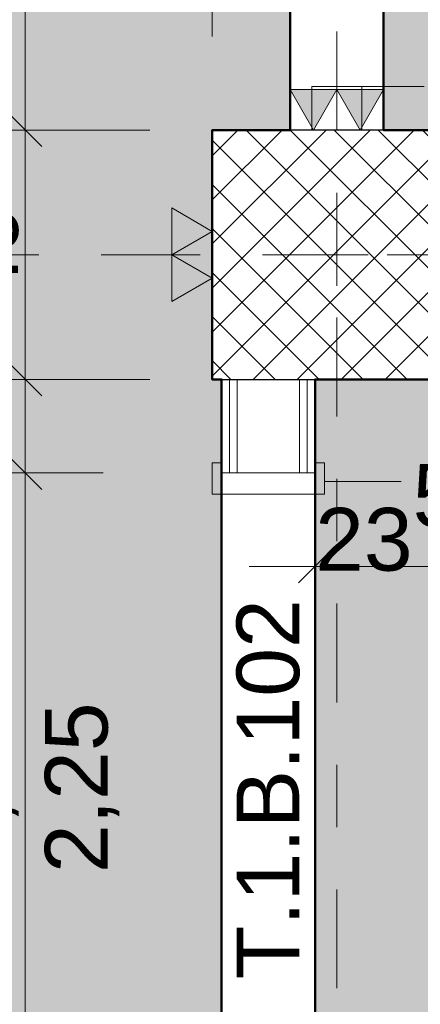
# Model space of a CAD drawing. Header units: metres. Extents: x -180 to 4, y -49 to 6.
# Tile 107 of 256: x -168.33 to -167.687, y -12.899 to -11.32. Entities that reach past the tile are written whole.
import ezdxf

# ---------------------------------------------------------------- set-up
doc = ezdxf.new("R2010")
doc.units = ezdxf.units.M
doc.header["$LTSCALE"] = 0.05
doc.header["$PDMODE"] = 1
doc.header["$PDSIZE"] = -2
for name, pattern in [('Linienart-1', [2.116328, 1.058164, -1.058164]), ('Linienart-20', [2.116531, 1.058062, -1.058469]), ('Linienart-5', [3.527679, 2.469236, -1.058443]), ('Linienart-53', [5.291531, 3.175, -1.058062, 0.352704, -0.705764])]:
    doc.linetypes.add(name, pattern=pattern)
doc.layers.get('0').update_dxf_attribs({"lineweight": 25})
for name, color, linetype, lineweight, true_color in [('00 -Bauelemente -Dämmung innen', 7, 'Continuous', 9, 0xff7fe6), ('00 -Bauelemente -Gipskarton', 7, 'Continuous', 9, 0xff7fe6), ('30 -33 Aussenwände- 3 Aussenstützen', 7, 'Continuous', 50, 0x0000dd), ('30 -34 Innenwände- 2 nichttragend', 7, 'Continuous', 18, 0xff7fe6), ('30 -34 Innenwände- 4 Türen_Fenster', 7, 'Continuous', 15, 0x9955ff), ('30 -35 Decken- 1 Konstruktion-Träger- Stahlbeton', 7, 'Continuous', 13, 0x33aa00), ('70 -72 Beschriftung- 1 Beschriftung allgemein', 7, 'Continuous', 9, 0xff6633), ('70 -72 Beschriftung- 2 Beschriftung Bauteile', 7, 'Continuous', 9, 0x9999ff), ('70 -72 Beschriftung-13 Tür ID', 7, 'Continuous', 9, 0x9955ff), ('70 -75 Raumstempel- 1 Raumstempel', 1, 'Continuous', 50, 0xff0000), ('70 -76 Bemaßung- 2 Allgemein', 7, 'Continuous', 5, 0x6666cc), ('CW-Unsichtbar', 7, 'Continuous', 9, 0x599559)]:
    doc.layers.add(name, color=color, linetype=linetype, lineweight=lineweight, true_color=true_color)
doc.layers.add('70 -71 Achsen- 1 Gebäudeachsen', color=7, linetype='Linienart-53', lineweight=18)
doc.layers.add('Keine', color=7, linetype='Continuous', lineweight=9)
doc.styles.add('Arial', font='arial.ttf')
doc.dimstyles.new('k+k 1_50', dxfattribs={"dimtxt": 0.100689, "dimasz": 0.05302, "dimexe": 0.05, "dimexo": 0.15, "dimgap": 0.01, "dimtad": 1, "dimdec": 3, "dimtxsty": 'Arial', "dimblk": 'VW_SLASH', "dimblk1": 'VW_SLASH', "dimblk2": 'VW_SLASH', "dimcen": 0, "dimdle": 0.05, "dimadec": 3, "dimazin": 0, "dimtfac": 0.75, "dimtdec": 3, "dimtix": 1, "dimtmove": 0, "dimatfit": 0, "dimldrblk": 'VW_SLASH-1', "dimfxl": 0.125, "dimfxlon": 1, "dimfrac": 2, "dimtolj": 1, "dimarcsym": 0})

# ---------------------------------------------------------------- blocks, each defined once
blk = doc.blocks.new('Gruppe-6927')
at = {"layer": '30 -34 Innenwände- 4 Türen_Fenster', "flags": 128}
blk.add_lwpolyline([(-1.3, 0.04), (-1.23, 0.04), (-1.23, -0.04), (-1.3, -0.04)], close=True, dxfattribs=at)
blk = doc.blocks.new('Gruppe-6928')
at = {"layer": '30 -34 Innenwände- 4 Türen_Fenster', "color": 7, "transparency": 33554687}
blk.add_blockref('Gruppe-6927', (0, 0), dxfattribs=at)
blk = doc.blocks.new('Gruppe-6929')
at = {"layer": '30 -34 Innenwände- 4 Türen_Fenster', "linetype": 'Linienart-1'}
blk.add_line((-1.3, -0.075), (1.3, -0.075), dxfattribs=at)
blk = doc.blocks.new('Gruppe-6930')
at = {"layer": '30 -34 Innenwände- 4 Türen_Fenster', "linetype": 'Linienart-1'}
blk.add_line((-1.3, 0.075), (1.3, 0.075), dxfattribs=at)
blk = doc.blocks.new('Gruppe-6931')
at = {"layer": '30 -34 Innenwände- 2 nichttragend'}
blk.add_line((-1.3, 0.0625), (-1.3, 0.075), dxfattribs=at)
blk = doc.blocks.new('Gruppe-6932')
at = {"layer": '30 -34 Innenwände- 2 nichttragend'}
blk.add_line((-1.3, 0.0625), (-1.3, 0.075), dxfattribs=at)
blk = doc.blocks.new('Gruppe-6933')
at = {"layer": '30 -34 Innenwände- 2 nichttragend'}
blk.add_line((-1.3, 0.05), (-1.3, 0.0625), dxfattribs=at)
blk = doc.blocks.new('Gruppe-6934')
at = {"layer": '30 -34 Innenwände- 2 nichttragend'}
blk.add_line((-1.3, -0.05), (-1.3, 0.05), dxfattribs=at)
blk = doc.blocks.new('Gruppe-6935')
at = {"layer": '30 -34 Innenwände- 2 nichttragend'}
blk.add_line((-1.3, -0.0625), (-1.3, -0.05), dxfattribs=at)
blk = doc.blocks.new('Gruppe-6936')
at = {"layer": '30 -34 Innenwände- 2 nichttragend'}
blk.add_line((-1.3, -0.075), (-1.3, 0.0625), dxfattribs=at)
blk = doc.blocks.new('Gruppe-6937')
at = {"layer": '30 -34 Innenwände- 2 nichttragend'}
blk.add_line((-1.3, -0.075), (-1.3, -0.0625), dxfattribs=at)
blk = doc.blocks.new('Gruppe-6938')
at = {"layer": '30 -34 Innenwände- 2 nichttragend'}
for name in ['Gruppe-6931', 'Gruppe-6936']:
    blk.add_blockref(name, (0, 0), dxfattribs=at)
at = {"layer": '30 -34 Innenwände- 2 nichttragend', "color": 7, "transparency": 33554687}
for name in ['Gruppe-6932', 'Gruppe-6933', 'Gruppe-6934', 'Gruppe-6935', 'Gruppe-6937']:
    blk.add_blockref(name, (0, 0), dxfattribs=at)
blk = doc.blocks.new('Gruppe-6939')
at = {"layer": '30 -34 Innenwände- 4 Türen_Fenster', "linetype": 'Linienart-1'}
blk.add_arc((-1.23, -0.04), 1.23, 270, 0, dxfattribs=at)
blk = doc.blocks.new('Gruppe-6940')
at = {"layer": '30 -34 Innenwände- 4 Türen_Fenster', "linetype": 'Linienart-1'}
blk.add_line((-1.23, -0.04), (-1.23, -1.27), dxfattribs=at)
blk = doc.blocks.new('Gruppe-6941')
at = {"layer": '30 -34 Innenwände- 4 Türen_Fenster', "color": 7}
for name in ['Gruppe-6939', 'Gruppe-6940']:
    blk.add_blockref(name, (0, 0), dxfattribs=at)
blk = doc.blocks.new('Gruppe-6942')
at = {"layer": '30 -34 Innenwände- 2 nichttragend', "color": 7, "transparency": 33554687}
blk.add_blockref('Gruppe-6938', (0, 0), dxfattribs=at)
at = {"layer": '30 -34 Innenwände- 4 Türen_Fenster', "color": 7, "transparency": 33554687}
for name in ['Gruppe-6930', 'Gruppe-6928', 'Gruppe-6929']:
    blk.add_blockref(name, (0, 0), dxfattribs=at)
at = {"layer": '30 -34 Innenwände- 4 Türen_Fenster', "color": 7}
blk.add_blockref('Gruppe-6941', (0, 0), dxfattribs=at)
blk = doc.blocks.new('Tür (2D)-8')
at = {"layer": 'CW-Unsichtbar', "color": 7, "linetype": 'Continuous', "lineweight": 5, "transparency": 33554687}
blk.add_point((-1.3, 0), dxfattribs=at)
at = {"layer": '30 -34 Innenwände- 4 Türen_Fenster', "color": 7, "transparency": 33554687}
blk.add_blockref('Gruppe-6942', (0, 0), dxfattribs=at)
at = {"layer": '30 -34 Innenwände- 4 Türen_Fenster', "color": 0, "flags": 1}
for tag in ['Detail', 'Gebäudeteil', 'Aufschlag', 'Oberlicht', 'Oberblende', 'Seitenverglasung', 'feuchtr.-geeign.', 'Türblatt_Höhe', 'Türblatt_Breite', 'Türblattdicke', 'Absenkbare_Bodendichtung', 'Antrieb', 'Gewerk', 'Geschoss_Nummer', 'Tür_ID', 'Nummer', 'Typ', 'Rettungsweg', 'Raumnummer', 'Raumname', 'Zarge_Art', 'OTS', 'Türstopper', 'U-Wert', 'g-Wert', 'Rw-Wert', 'IFC_UUID', 'instanceID']:
    blk.add_attdef(tag, (-167.896, -11.497), '', height=0.00018, dxfattribs=at)
blk = doc.blocks.new('Gruppe-7192')
at = {"layer": '30 -34 Innenwände- 4 Türen_Fenster', "linetype": 'Linienart-1'}
blk.add_line((-0.505, -0.075), (0.505, -0.075), dxfattribs=at)
blk = doc.blocks.new('Gruppe-7193')
at = {"layer": '30 -34 Innenwände- 4 Türen_Fenster', "linetype": 'Linienart-1'}
blk.add_line((-0.505, 0.075), (0.505, 0.075), dxfattribs=at)
blk = doc.blocks.new('Gruppe-7194')
at = {"layer": '30 -34 Innenwände- 4 Türen_Fenster', "linetype": 'Continuous', "flags": 128}
for points in [[(-0.521, -0.075), (-0.521, -0.09), (-0.471, -0.09), (-0.471, 0.09), (-0.491, 0.09), (-0.521, 0.09), (-0.521, 0.075), (-0.505, 0.075), (-0.505, -0.075), (-0.521, -0.075)], [(0.521, -0.075), (0.521, -0.09), (0.471, -0.09), (0.471, 0.09), (0.491, 0.09), (0.521, 0.09), (0.521, 0.075), (0.505, 0.075), (0.505, -0.075), (0.521, -0.075)]]:
    blk.add_lwpolyline(points, dxfattribs=at)
blk = doc.blocks.new('Gruppe-7195')
at = {"layer": '30 -34 Innenwände- 2 nichttragend'}
for p, q in [((-0.505, 0.075), (-0.521, 0.075)), ((0.505, 0.075), (0.521, 0.075)), ((-0.505, -0.075), (-0.521, -0.075)), ((0.505, -0.075), (0.521, -0.075))]:
    blk.add_line(p, q, dxfattribs=at)
blk = doc.blocks.new('Gruppe-7196')
at = {"layer": '30 -34 Innenwände- 4 Türen_Fenster', "linetype": 'Linienart-5'}
blk.add_arc((-0.491, 0.09), 0.982, 360, 90, dxfattribs=at)
blk = doc.blocks.new('Gruppe-7197')
at = {"layer": '30 -34 Innenwände- 4 Türen_Fenster', "linetype": 'Linienart-5'}
blk.add_line((-0.491, 0.09), (-0.491, 1.072), dxfattribs=at)
blk = doc.blocks.new('Gruppe-7198')
at = {"layer": '30 -34 Innenwände- 4 Türen_Fenster', "color": 7}
for name in ['Gruppe-7196', 'Gruppe-7197']:
    blk.add_blockref(name, (0, 0), dxfattribs=at)
blk = doc.blocks.new('Gruppe-7199')
at = {"layer": '30 -34 Innenwände- 4 Türen_Fenster', "color": 7}
blk.add_blockref('Gruppe-7198', (0, 0), dxfattribs=at)
at = {"layer": '30 -34 Innenwände- 4 Türen_Fenster'}
blk.add_blockref('Gruppe-7194', (0, 0), dxfattribs=at)
at = {"layer": '30 -34 Innenwände- 4 Türen_Fenster', "color": 7, "transparency": 33554687}
for name in ['Gruppe-7195', 'Gruppe-7193', 'Gruppe-7192']:
    blk.add_blockref(name, (0, 0), dxfattribs=at)
blk = doc.blocks.new('Tür (2D)-15')
at = {"layer": 'CW-Unsichtbar', "color": 7, "linetype": 'Continuous', "lineweight": 5, "transparency": 33554687}
for p in [(-0.505, 0), (0.505, 0)]:
    blk.add_point(p, dxfattribs=at)
at = {"layer": '30 -34 Innenwände- 4 Türen_Fenster', "color": 7, "transparency": 33554687}
blk.add_blockref('Gruppe-7199', (0, 0), dxfattribs=at)
at = {"layer": '30 -34 Innenwände- 4 Türen_Fenster', "color": 0, "flags": 1}
for tag in ['Detail', 'Gebäudeteil', 'Aufschlag', 'Oberlicht', 'Oberblende', 'Seitenverglasung', 'feuchtr.-geeign.', 'Türblatt_Höhe', 'Türblatt_Breite', 'Türblattdicke', 'Absenkbare_Bodendichtung', 'Antrieb', 'Gewerk', 'Geschoss_Nummer', 'Tür_ID', 'Nummer', 'Typ', 'Rettungsweg', 'Raumnummer', 'Raumname', 'Zarge_Art', 'OTS', 'Türstopper', 'U-Wert', 'g-Wert', 'Rw-Wert', 'IFC_UUID', 'instanceID']:
    blk.add_attdef(tag, (-168.021, -13.073), '', height=0.00018, dxfattribs=at)
blk = doc.blocks.new('Gruppe-9736')
at = {"layer": '30 -35 Decken- 1 Konstruktion-Träger- Stahlbeton', "color": 7, "linetype": 'Linienart-20', "lineweight": 13, "transparency": 33554687}
for p, q in [((-175.221, -11.497), (-160.421, -11.497)), ((-175.221, -11.897), (-160.421, -11.897))]:
    blk.add_line(p, q, dxfattribs=at)
at = {"layer": '30 -35 Decken- 1 Konstruktion-Träger- Stahlbeton', "color": 0, "flags": 1}
for tag in ['IFC_UUID', 'instanceID']:
    blk.add_attdef(tag, (-175.221, -11.897), '', height=0.00018, dxfattribs=at)
blk = doc.blocks.new('Gruppe-11243')
at = {"layer": '30 -33 Aussenwände- 3 Aussenstützen', "linetype": 'Continuous', "lineweight": 9, "transparency": 33554687}
for p, q in [((-167.821, -11.647), (-167.821, -11.747)), ((-167.871, -11.697), (-167.771, -11.697))]:
    blk.add_line(p, q, dxfattribs=at)
blk = doc.blocks.new('Gruppe-11244')
at = {"color": 255, "lineweight": 25, "transparency": 33554687}
blk.add_wipeout([(-167.621, -11.497), (-168.021, -11.497), (-168.021, -11.897), (-167.621, -11.897)], dxfattribs=at).dxf.layer = '30 -33 Aussenwände- 3 Aussenstützen'
at = {"layer": '30 -33 Aussenwände- 3 Aussenstützen', "linetype": 'Continuous', "lineweight": 9, "transparency": 33554687}
h = blk.add_hatch(dxfattribs=at)
h.set_pattern_fill('Beton 1mm SRF', style=0, pattern_type=2)
h.set_pattern_definition([(45, (0, 0), (0.03535534, -0.03535534), []), (-45, (0, 0), (0.03535534, 0.03535534), [])])
h.paths.add_polyline_path([(-167.621, -11.497), (-168.021, -11.497), (-168.021, -11.897), (-167.621, -11.897)])
at = {"layer": '30 -33 Aussenwände- 3 Aussenstützen', "lineweight": 25, "transparency": 33554687, "flags": 128}
blk.add_lwpolyline([(-167.621, -11.497), (-168.021, -11.497), (-168.021, -11.897), (-167.621, -11.897)], close=True, dxfattribs=at)
at = {"layer": '30 -33 Aussenwände- 3 Aussenstützen', "transparency": 33554687}
blk.add_blockref('Gruppe-11243', (0, 0), dxfattribs=at)
blk = doc.blocks.new('Gruppe-11245')
at = {"layer": '30 -33 Aussenwände- 3 Aussenstützen', "color": 7}
blk.add_blockref('Gruppe-11244', (0, 0), dxfattribs=at)
at = {"layer": '30 -33 Aussenwände- 3 Aussenstützen', "color": 0, "flags": 1}
for tag in ['IFC_UUID', 'instanceID']:
    blk.add_attdef(tag, (-168.021, -11.897), '', height=0.00018, dxfattribs=at)
blk = doc.blocks.new('Gruppe-12435')
at = {"layer": 'Keine', "color": 252, "true_color": 0x888888, "transparency": 33554687, "insert": (-167.931, -12.8594), "char_height": 0.10069, "attachment_point": 4, "rotation": 90, "line_spacing_factor": 0.96878, "style": 'Arial'}
blk.add_mtext('T.1.B.102', dxfattribs=at)
blk = doc.blocks.new('Gruppe-12436')
at = {"layer": '70 -72 Beschriftung-13 Tür ID', "color": 7, "transparency": 33554687}
blk.add_blockref('Gruppe-12435', (0, 0), dxfattribs=at)
blk = doc.blocks.new('_01-OG1_Tragwerk (2D)')
at = {"layer": '30 -34 Innenwände- 2 nichttragend', "transparency": 33554687}
blk.add_line((-167.746, -11.497), (-167.896, -11.497), dxfattribs=at)
at = {"layer": '30 -34 Innenwände- 4 Türen_Fenster', "color": 7, "transparency": 33554687, "rotation": 90}
blk.add_blockref('Tür (2D)-8', (-167.821, -10.197), dxfattribs=at)
at = {"layer": '70 -72 Beschriftung-13 Tür ID', "color": 150}
blk.add_blockref('Gruppe-12436', (0, 0), dxfattribs=at)
at = {"color": 255, "lineweight": 5, "transparency": 33554687}
blk.add_wipeout([(-168.006, -11.897), (-167.856, -11.897), (-167.856, -12.047), (-168.006, -12.047)], dxfattribs=at).dxf.layer = '30 -34 Innenwände- 2 nichttragend'
blk.add_wipeout([(-167.856, -11.897), (-167.8685, -11.897), (-167.8685, -12.047), (-167.856, -12.047)], dxfattribs=at).dxf.layer = '00 -Bauelemente -Gipskarton'
at = {"layer": '00 -Bauelemente -Gipskarton', "transparency": 33554687}
blk.add_line((-167.856, -11.897), (-167.856, -12.047), dxfattribs=at)
at = {"layer": '30 -34 Innenwände- 2 nichttragend', "transparency": 33554687}
blk.add_line((-167.856, -11.897), (-167.856, -12.047), dxfattribs=at)
at = {"color": 255, "lineweight": 5, "transparency": 33554687}
blk.add_wipeout([(-167.8685, -11.897), (-167.881, -11.897), (-167.881, -12.047), (-167.8685, -12.047)], dxfattribs=at).dxf.layer = '00 -Bauelemente -Gipskarton'
at = {"layer": '00 -Bauelemente -Gipskarton', "transparency": 33554687}
blk.add_line((-167.8685, -11.897), (-167.8685, -12.047), dxfattribs=at)
blk.add_line((-167.8685, -11.897), (-167.8685, -12.047), dxfattribs=at)
at = {"color": 255, "lineweight": 5, "transparency": 33554687}
blk.add_wipeout([(-167.881, -11.897), (-167.981, -11.897), (-167.981, -12.047), (-167.881, -12.047)], dxfattribs=at).dxf.layer = '00 -Bauelemente -Dämmung innen'
at = {"layer": '00 -Bauelemente -Dämmung innen', "transparency": 33554687}
blk.add_line((-167.881, -11.897), (-167.881, -12.047), dxfattribs=at)
at = {"layer": '00 -Bauelemente -Gipskarton', "transparency": 33554687}
blk.add_line((-167.881, -11.897), (-167.881, -12.047), dxfattribs=at)
at = {"color": 255, "lineweight": 5, "transparency": 33554687}
blk.add_wipeout([(-167.981, -11.897), (-167.9935, -11.897), (-167.9935, -12.047), (-167.981, -12.047)], dxfattribs=at).dxf.layer = '00 -Bauelemente -Gipskarton'
at = {"layer": '00 -Bauelemente -Dämmung innen', "transparency": 33554687}
blk.add_line((-167.981, -11.897), (-167.981, -12.047), dxfattribs=at)
at = {"layer": '00 -Bauelemente -Gipskarton', "transparency": 33554687}
blk.add_line((-167.981, -11.897), (-167.981, -12.047), dxfattribs=at)
at = {"color": 255, "lineweight": 5, "transparency": 33554687}
blk.add_wipeout([(-167.9935, -11.897), (-168.006, -11.897), (-168.006, -12.047), (-167.9935, -12.047)], dxfattribs=at).dxf.layer = '00 -Bauelemente -Gipskarton'
at = {"layer": '00 -Bauelemente -Gipskarton', "transparency": 33554687}
for p, q in [((-168.006, -11.897), (-168.006, -12.047)), ((-167.9935, -11.897), (-167.9935, -12.047)), ((-167.9935, -11.897), (-167.9935, -12.047))]:
    blk.add_line(p, q, dxfattribs=at)
at = {"layer": '30 -34 Innenwände- 2 nichttragend', "transparency": 33554687}
for q in [(-168.006, -12.047), (-167.856, -11.897)]:
    blk.add_line((-168.006, -11.897), q, dxfattribs=at)
at = {"layer": '30 -34 Innenwände- 4 Türen_Fenster', "color": 7, "transparency": 33554687, "rotation": 270}
blk.add_blockref('Tür (2D)-15', (-167.931, -12.552), dxfattribs=at)
at = {"layer": '30 -35 Decken- 1 Konstruktion-Träger- Stahlbeton'}
blk.add_blockref('Gruppe-9736', (0, 0), dxfattribs=at)
at = {"layer": '30 -33 Aussenwände- 3 Aussenstützen'}
blk.add_blockref('Gruppe-11245', (0, 0), dxfattribs=at)
blk = doc.blocks.new('_OG1_2D (2D)')
at = {"layer": '70 -75 Raumstempel- 1 Raumstempel', "linetype": 'Continuous', "lineweight": 0, "true_color": 0xff0000}
for points in [[(-160.34599996, -8.82204198), (-160.34599996, -11.49704198), (-160.42099996, -11.49704198), (-160.42099996, -11.57204198), (-167.62099996, -11.57204198), (-167.62099996, -11.49704198), (-167.74599996, -11.49704198), (-167.74599996, -8.89704198), (-167.62099996, -8.89704198), (-167.62099996, -8.82204198)], [(-175.22099996, -8.88204198), (-168.02099996, -8.88204198), (-168.02099996, -8.89704198), (-167.89599996, -8.89704198), (-167.89599996, -11.49704198), (-168.02099996, -11.49704198), (-168.02099996, -11.89704198), (-168.00599996, -11.89704198), (-168.00599996, -19.74704198), (-168.02099996, -19.74704198), (-168.02099996, -19.99704198), (-169.73599996, -19.99704198), (-169.73599996, -11.51204198), (-175.22099996, -11.51204198)], [(-167.85599996, -14.52204198), (-165.84599996, -14.52204198), (-165.84599996, -11.82204198), (-167.62099996, -11.82204198), (-167.62099996, -11.89704198), (-167.85599996, -11.89704198)]]:
    blk.add_hatch(color=1, dxfattribs=at).paths.add_polyline_path(points)
at = {"layer": '70 -75 Raumstempel- 1 Raumstempel', "flags": 128}
for points in [[(-160.34599996, -8.82204198), (-160.34599996, -11.49704198), (-160.42099996, -11.49704198), (-160.42099996, -11.57204198), (-167.62099996, -11.57204198), (-167.62099996, -11.49704198), (-167.74599996, -11.49704198), (-167.74599996, -8.89704198), (-167.62099996, -8.89704198), (-167.62099996, -8.82204198)], [(-175.22099996, -8.88204198), (-168.02099996, -8.88204198), (-168.02099996, -8.89704198), (-167.89599996, -8.89704198), (-167.89599996, -11.49704198), (-168.02099996, -11.49704198), (-168.02099996, -11.89704198), (-168.00599996, -11.89704198), (-168.00599996, -19.74704198), (-168.02099996, -19.74704198), (-168.02099996, -19.99704198), (-169.73599996, -19.99704198), (-169.73599996, -11.51204198), (-175.22099996, -11.51204198)], [(-167.85599996, -14.52204198), (-165.84599996, -14.52204198), (-165.84599996, -11.82204198), (-167.62099996, -11.82204198), (-167.62099996, -11.89704198), (-167.85599996, -11.89704198)]]:
    blk.add_lwpolyline(points, close=True, dxfattribs=at)
blk = doc.blocks.new('VW_SLASH')
at = {"color": 0, "linetype": 'ByBlock', "lineweight": -2, "transparency": 16777216}
blk.add_line((0.943, 0), (-1, 0), dxfattribs=at)
at = {"color": 0, "lineweight": 20, "transparency": 16777216, "flags": 128}
blk.add_lwpolyline([(0.5, 0.5), (-0.5, -0.5)], dxfattribs=at)
blk = doc.blocks.new('*D18815')
at = {"layer": '70 -76 Bemaßung- 2 Allgemein', "color": 0, "lineweight": -2}
for p, q in [((-169.736, -11.022), (-169.736, -10.847)), ((-168.006, -11.022), (-168.006, -10.847)), ((-168.059, -10.897), (-169.683, -10.897))]:
    blk.add_line(p, q, dxfattribs=at)
at = {"layer": 'Defpoints', "color": 0}
for p in [(-169.736, -10.897), (-169.736, -11.512), (-168.006, -11.897)]:
    blk.add_point(p, dxfattribs=at)
at = {"layer": '70 -76 Bemaßung- 2 Allgemein', "color": 0, "lineweight": -2, "xscale": 0.05302001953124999, "yscale": 0.05302001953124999, "zscale": 0.05302001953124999, "rotation": 180}
blk.add_blockref('VW_SLASH', (-169.736, -10.897), dxfattribs=at)
at = {"layer": '70 -76 Bemaßung- 2 Allgemein', "color": 0, "lineweight": -2, "xscale": 0.05302001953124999, "yscale": 0.05302001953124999, "zscale": 0.05302001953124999}
blk.add_blockref('VW_SLASH', (-168.006, -10.897), dxfattribs=at)
at = {"layer": '70 -76 Bemaßung- 2 Allgemein', "color": 0, "insert": (-168.871, -10.8266), "char_height": 0.10069, "attachment_point": 5, "style": 'Arial'}
blk.add_mtext('\\A1;1,73', dxfattribs=at)
blk = doc.blocks.new('VW_SLASH-1')
at = {"color": 0, "linetype": 'ByBlock', "lineweight": -2, "transparency": 16777216}
blk.add_line((0.943, 0), (-1, 0), dxfattribs=at)
at = {"color": 0, "lineweight": 5, "transparency": 16777216, "flags": 128}
blk.add_lwpolyline([(0.5, 0.5), (-0.5, -0.5)], dxfattribs=at)
blk = doc.blocks.new('*D18816')
at = {"layer": '70 -76 Bemaßung- 2 Allgemein', "color": 0, "lineweight": -2}
for p, q in [((-168.006, -11.022), (-168.006, -10.847)), ((-167.856, -11.022), (-167.856, -10.847)), ((-167.909, -10.897), (-167.953, -10.897))]:
    blk.add_line(p, q, dxfattribs=at)
at = {"layer": 'Defpoints', "color": 0}
for p in [(-168.006, -10.897), (-168.006, -11.897), (-167.856, -11.897)]:
    blk.add_point(p, dxfattribs=at)
at = {"layer": '70 -76 Bemaßung- 2 Allgemein', "color": 0, "lineweight": -2, "xscale": 0.05302001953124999, "yscale": 0.05302001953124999, "zscale": 0.05302001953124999, "rotation": 180}
blk.add_blockref('VW_SLASH', (-168.006, -10.897), dxfattribs=at)
at = {"layer": '70 -76 Bemaßung- 2 Allgemein', "color": 0, "lineweight": -2, "xscale": 0.05302001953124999, "yscale": 0.05302001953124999, "zscale": 0.05302001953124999}
blk.add_blockref('VW_SLASH', (-167.856, -10.897), dxfattribs=at)
at = {"layer": '70 -76 Bemaßung- 2 Allgemein', "color": 0, "insert": (-167.931, -10.8061), "char_height": 0.10069, "attachment_point": 5, "style": 'Arial'}
blk.add_mtext('\\A1;15', dxfattribs=at)
blk = doc.blocks.new('*D18817')
at = {"layer": '70 -76 Bemaßung- 2 Allgemein', "color": 0, "lineweight": -2}
for p, q in [((-167.856, -11.022), (-167.856, -10.847)), ((-165.846, -11.022), (-165.846, -10.847)), ((-165.899, -10.897), (-167.803, -10.897))]:
    blk.add_line(p, q, dxfattribs=at)
at = {"layer": 'Defpoints', "color": 0}
for p in [(-167.856, -10.897), (-165.846, -11.822), (-167.856, -11.897)]:
    blk.add_point(p, dxfattribs=at)
at = {"layer": '70 -76 Bemaßung- 2 Allgemein', "color": 0, "lineweight": -2, "xscale": 0.05302001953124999, "yscale": 0.05302001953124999, "zscale": 0.05302001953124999, "rotation": 180}
blk.add_blockref('VW_SLASH', (-167.856, -10.897), dxfattribs=at)
at = {"layer": '70 -76 Bemaßung- 2 Allgemein', "color": 0, "lineweight": -2, "xscale": 0.05302001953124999, "yscale": 0.05302001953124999, "zscale": 0.05302001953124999}
blk.add_blockref('VW_SLASH', (-165.846, -10.897), dxfattribs=at)
at = {"layer": '70 -76 Bemaßung- 2 Allgemein', "color": 0, "insert": (-166.851, -10.8266), "char_height": 0.10069, "attachment_point": 5, "style": 'Arial'}
blk.add_mtext('\\A1;2,01', dxfattribs=at)
blk = doc.blocks.new('*D18826')
at = {"layer": '70 -76 Bemaßung- 2 Allgemein', "color": 0, "lineweight": -2}
for p, q in [((-167.746, -11.347), (-167.746, -11.197)), ((-167.621, -11.372), (-167.621, -11.197)), ((-167.674, -11.247), (-167.693, -11.247))]:
    blk.add_line(p, q, dxfattribs=at)
at = {"layer": 'Defpoints', "color": 0}
for p in [(-167.746, -11.247), (-167.746, -11.497), (-167.621, -11.547)]:
    blk.add_point(p, dxfattribs=at)
at = {"layer": '70 -76 Bemaßung- 2 Allgemein', "color": 0, "lineweight": -2, "xscale": 0.05302001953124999, "yscale": 0.05302001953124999, "zscale": 0.05302001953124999, "rotation": 180}
blk.add_blockref('VW_SLASH', (-167.746, -11.247), dxfattribs=at)
at = {"layer": '70 -76 Bemaßung- 2 Allgemein', "color": 0, "lineweight": -2, "xscale": 0.05302001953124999, "yscale": 0.05302001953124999, "zscale": 0.05302001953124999}
blk.add_blockref('VW_SLASH', (-167.621, -11.247), dxfattribs=at)
at = {"layer": '70 -76 Bemaßung- 2 Allgemein', "color": 0, "insert": (-167.6835, -11.1561), "char_height": 0.100689, "attachment_point": 5, "style": 'Arial'}
blk.add_mtext('\\A1;12\\S5^ ;', dxfattribs=at)
blk = doc.blocks.new('*D18849')
at = {"layer": '70 -76 Bemaßung- 2 Allgemein', "color": 0, "lineweight": -2}
for p, q in [((-168.196, -8.897), (-168.371, -8.897)), ((-168.321, -11.444), (-168.321, -8.9501)), ((-168.196, -11.497), (-168.371, -11.497))]:
    blk.add_line(p, q, dxfattribs=at)
at = {"layer": 'Defpoints', "color": 0}
for p in [(-168.321, -8.897), (-168.021, -8.897), (-168.021, -11.497)]:
    blk.add_point(p, dxfattribs=at)
at = {"layer": '70 -76 Bemaßung- 2 Allgemein', "color": 0, "lineweight": -2, "xscale": 0.05302001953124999, "yscale": 0.05302001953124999, "zscale": 0.05302001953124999}
for p, rotation in [((-168.321, -8.897), 90), ((-168.321, -11.497), 270)]:
    blk.add_blockref('VW_SLASH', p, dxfattribs=dict(at, rotation=rotation))
at = {"layer": '70 -76 Bemaßung- 2 Allgemein', "color": 0, "insert": (-168.3915, -10.197), "char_height": 0.10069, "attachment_point": 5, "rotation": 90, "style": 'Arial'}
blk.add_mtext('\\A1;2,60', dxfattribs=at)
blk = doc.blocks.new('*D18850')
at = {"layer": '70 -76 Bemaßung- 2 Allgemein', "color": 0, "lineweight": -2}
for p, q in [((-168.196, -11.497), (-168.371, -11.497)), ((-168.321, -11.844), (-168.321, -11.5501)), ((-168.196, -11.897), (-168.371, -11.897))]:
    blk.add_line(p, q, dxfattribs=at)
at = {"layer": 'Defpoints', "color": 0}
for p in [(-168.321, -11.497), (-168.021, -11.497), (-168.021, -11.897)]:
    blk.add_point(p, dxfattribs=at)
at = {"layer": '70 -76 Bemaßung- 2 Allgemein', "color": 0, "lineweight": -2, "xscale": 0.05302001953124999, "yscale": 0.05302001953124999, "zscale": 0.05302001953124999}
for p, rotation in [((-168.321, -11.497), 90), ((-168.321, -11.897), 270)]:
    blk.add_blockref('VW_SLASH', p, dxfattribs=dict(at, rotation=rotation))
at = {"layer": '70 -76 Bemaßung- 2 Allgemein', "color": 0, "insert": (-168.3824, -11.697), "char_height": 0.10069, "attachment_point": 5, "rotation": 90, "style": 'Arial'}
blk.add_mtext('\\A1;40', dxfattribs=at)
blk = doc.blocks.new('*D18851')
at = {"layer": '70 -76 Bemaßung- 2 Allgemein', "color": 0, "lineweight": -2}
for p, q in [((-168.196, -11.897), (-168.371, -11.897)), ((-168.321, -11.994), (-168.321, -11.9501)), ((-168.196, -12.047), (-168.371, -12.047))]:
    blk.add_line(p, q, dxfattribs=at)
at = {"layer": 'Defpoints', "color": 0}
for p in [(-168.321, -11.897), (-168.021, -11.897), (-168.006, -12.047)]:
    blk.add_point(p, dxfattribs=at)
at = {"layer": '70 -76 Bemaßung- 2 Allgemein', "color": 0, "lineweight": -2, "xscale": 0.05302001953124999, "yscale": 0.05302001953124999, "zscale": 0.05302001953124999}
for p, rotation in [((-168.321, -11.897), 90), ((-168.321, -12.047), 270)]:
    blk.add_blockref('VW_SLASH', p, dxfattribs=dict(at, rotation=rotation))
at = {"layer": '70 -76 Bemaßung- 2 Allgemein', "color": 0, "insert": (-168.412, -11.972), "char_height": 0.10069, "attachment_point": 5, "rotation": 90, "style": 'Arial'}
blk.add_mtext('\\A1;15', dxfattribs=at)
blk = doc.blocks.new('*D18852')
at = {"layer": '70 -76 Bemaßung- 2 Allgemein', "color": 0, "lineweight": -2}
for p, q in [((-168.196, -12.047), (-168.371, -12.047)), ((-168.321, -13.004), (-168.321, -12.1001)), ((-168.196, -13.057), (-168.371, -13.057))]:
    blk.add_line(p, q, dxfattribs=at)
at = {"layer": 'Defpoints', "color": 0}
for p in [(-168.321, -12.047), (-168.006, -12.047), (-168.006, -13.057)]:
    blk.add_point(p, dxfattribs=at)
at = {"layer": '70 -76 Bemaßung- 2 Allgemein', "color": 0, "lineweight": -2, "xscale": 0.05302001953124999, "yscale": 0.05302001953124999, "zscale": 0.05302001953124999}
for p, rotation in [((-168.321, -12.047), 90), ((-168.321, -13.057), 270)]:
    blk.add_blockref('VW_SLASH', p, dxfattribs=dict(at, rotation=rotation))
at = {"layer": '70 -76 Bemaßung- 2 Allgemein', "color": 0, "insert": (-168.3915, -12.552), "char_height": 0.10069, "attachment_point": 5, "rotation": 90, "style": 'Arial'}
blk.add_mtext('\\A1;1,01', dxfattribs=at)
blk = doc.blocks.new('*D18914')
at = {"layer": '70 -76 Bemaßung- 2 Allgemein', "color": 0, "lineweight": -2}
for p, q in [((-167.321, -11.844), (-167.321, -11.791)), ((-167.446, -11.897), (-167.271, -11.897)), ((-167.321, -12.047), (-167.321, -11.897)), ((-167.446, -12.047), (-167.271, -12.047)), ((-167.321, -12.1001), (-167.321, -12.1531))]:
    blk.add_line(p, q, dxfattribs=at)
at = {"layer": 'Defpoints', "color": 0}
for p in [(-167.621, -11.897), (-167.321, -11.897), (-167.856, -12.047)]:
    blk.add_point(p, dxfattribs=at)
at = {"layer": '70 -76 Bemaßung- 2 Allgemein', "color": 0, "lineweight": -2, "xscale": 0.05302001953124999, "yscale": 0.05302001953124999, "zscale": 0.05302001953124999}
for p, rotation in [((-167.321, -11.897), 270), ((-167.321, -12.047), 90)]:
    blk.add_blockref('VW_SLASH', p, dxfattribs=dict(at, rotation=rotation))
at = {"layer": '70 -76 Bemaßung- 2 Allgemein', "color": 0, "insert": (-167.412, -12.1269), "char_height": 0.10069, "attachment_point": 5, "rotation": 90, "style": 'Arial'}
blk.add_mtext('\\A1;15', dxfattribs=at)
blk = doc.blocks.new('*D18915')
at = {"layer": '70 -76 Bemaßung- 2 Allgemein', "color": 0, "lineweight": -2}
for p, q in [((-167.446, -12.047), (-167.271, -12.047)), ((-167.321, -13.004), (-167.321, -12.1001)), ((-167.446, -13.057), (-167.271, -13.057))]:
    blk.add_line(p, q, dxfattribs=at)
at = {"layer": 'Defpoints', "color": 0}
for p in [(-167.856, -12.047), (-167.321, -12.047), (-167.856, -13.057)]:
    blk.add_point(p, dxfattribs=at)
at = {"layer": '70 -76 Bemaßung- 2 Allgemein', "color": 0, "lineweight": -2, "xscale": 0.05302001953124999, "yscale": 0.05302001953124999, "zscale": 0.05302001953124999}
for p, rotation in [((-167.321, -12.047), 90), ((-167.321, -13.057), 270)]:
    blk.add_blockref('VW_SLASH', p, dxfattribs=dict(at, rotation=rotation))
at = {"layer": '70 -76 Bemaßung- 2 Allgemein', "color": 0, "insert": (-167.3915, -12.552), "char_height": 0.10069, "attachment_point": 5, "rotation": 90, "style": 'Arial'}
blk.add_mtext('\\A1;1,01', dxfattribs=at)
blk = doc.blocks.new('*D18919')
at = {"layer": '70 -76 Bemaßung- 2 Allgemein', "color": 0, "lineweight": -2}
for p, q in [((-167.856, -12.072), (-167.856, -12.247)), ((-167.621, -12.072), (-167.621, -12.247)), ((-167.909, -12.197), (-167.962, -12.197)), ((-167.856, -12.197), (-167.621, -12.197)), ((-167.568, -12.197), (-167.515, -12.197))]:
    blk.add_line(p, q, dxfattribs=at)
at = {"layer": 'Defpoints', "color": 0}
for p in [(-167.621, -11.597), (-167.856, -11.897), (-167.621, -12.197)]:
    blk.add_point(p, dxfattribs=at)
at = {"layer": '70 -76 Bemaßung- 2 Allgemein', "color": 0, "lineweight": -2, "xscale": 0.05302001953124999, "yscale": 0.05302001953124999, "zscale": 0.05302001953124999}
blk.add_blockref('VW_SLASH', (-167.856, -12.197), dxfattribs=at)
at = {"layer": '70 -76 Bemaßung- 2 Allgemein', "color": 0, "lineweight": -2, "xscale": 0.05302001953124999, "yscale": 0.05302001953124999, "zscale": 0.05302001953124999, "rotation": 180}
blk.add_blockref('VW_SLASH', (-167.621, -12.197), dxfattribs=at)
at = {"layer": '70 -76 Bemaßung- 2 Allgemein', "color": 0, "insert": (-167.7385, -12.1189), "char_height": 0.100689, "attachment_point": 5, "style": 'Arial'}
blk.add_mtext('\\A1;23\\S5^ ;', dxfattribs=at)
blk = doc.blocks.new('*D18923')
at = {"layer": '70 -76 Bemaßung- 2 Allgemein', "color": 0, "lineweight": -2}
for p, q in [((-169.721, -11.347), (-169.721, -11.197)), ((-168.021, -11.347), (-168.021, -11.197)), ((-168.074, -11.247), (-169.668, -11.247))]:
    blk.add_line(p, q, dxfattribs=at)
at = {"layer": 'Defpoints', "color": 0}
for p in [(-169.721, -11.247), (-169.721, -11.497), (-168.021, -11.497)]:
    blk.add_point(p, dxfattribs=at)
at = {"layer": '70 -76 Bemaßung- 2 Allgemein', "color": 0, "lineweight": -2, "xscale": 0.05302001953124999, "yscale": 0.05302001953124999, "zscale": 0.05302001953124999}
for p, rotation in [((-169.721, -11.247), 179.9999999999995), ((-168.021, -11.247), 359.9999999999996)]:
    blk.add_blockref('VW_SLASH', p, dxfattribs=dict(at, rotation=rotation))
at = {"layer": '70 -76 Bemaßung- 2 Allgemein', "color": 0, "insert": (-168.871, -11.1766), "char_height": 0.10069, "attachment_point": 5, "style": 'Arial'}
blk.add_mtext('\\A1;1,70', dxfattribs=at)
blk = doc.blocks.new('*D18924')
at = {"layer": '70 -76 Bemaßung- 2 Allgemein', "color": 0, "lineweight": -2}
for p, q in [((-168.021, -11.347), (-168.021, -11.197)), ((-167.896, -11.347), (-167.896, -11.197)), ((-168.074, -11.247), (-168.127, -11.247)), ((-167.896, -11.247), (-168.021, -11.247)), ((-167.843, -11.247), (-167.79, -11.247))]:
    blk.add_line(p, q, dxfattribs=at)
at = {"layer": 'Defpoints', "color": 0}
for p in [(-168.021, -11.247), (-168.021, -11.497), (-167.896, -11.497)]:
    blk.add_point(p, dxfattribs=at)
at = {"layer": '70 -76 Bemaßung- 2 Allgemein', "color": 0, "lineweight": -2, "xscale": 0.05302001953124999, "yscale": 0.05302001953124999, "zscale": 0.05302001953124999}
blk.add_blockref('VW_SLASH', (-168.021, -11.247), dxfattribs=at)
at = {"layer": '70 -76 Bemaßung- 2 Allgemein', "color": 0, "lineweight": -2, "xscale": 0.05302001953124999, "yscale": 0.05302001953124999, "zscale": 0.05302001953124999, "rotation": 180}
blk.add_blockref('VW_SLASH', (-167.896, -11.247), dxfattribs=at)
at = {"layer": '70 -76 Bemaßung- 2 Allgemein', "color": 0, "insert": (-167.9585, -11.1148), "char_height": 0.100689, "attachment_point": 5, "style": 'Arial'}
blk.add_mtext('\\A1;12\\S5^ ;', dxfattribs=at)
blk = doc.blocks.new('Gruppe-16577')
at = {"layer": '70 -76 Bemaßung- 2 Allgemein', "insert": (-168.2299, -12.552), "char_height": 0.10069, "width": 0.885, "attachment_point": 5, "rotation": 90, "line_spacing_factor": 0.970891, "style": 'Arial'}
blk.add_mtext('2,25', dxfattribs=at)
blk = doc.blocks.new('Gruppe-16697')
at = {"layer": '70 -72 Beschriftung- 2 Beschriftung Bauteile', "linetype": 'Continuous', "lineweight": 0}
for points in [[(-167.821, -11.4321), (-167.8585, -11.497), (-167.896, -11.4321)], [(-167.746, -11.4321), (-167.7835, -11.497), (-167.821, -11.4321)]]:
    blk.add_hatch(color=254, dxfattribs=at).paths.add_polyline_path(points)
at = {"layer": '70 -72 Beschriftung- 2 Beschriftung Bauteile', "linetype": 'Continuous', "lineweight": 9, "flags": 128}
for points in [[(-167.821, -11.4321), (-167.8585, -11.497), (-167.896, -11.4321)], [(-167.746, -11.4321), (-167.7835, -11.497), (-167.821, -11.4321)]]:
    blk.add_lwpolyline(points, close=True, dxfattribs=at)
at = {"layer": '70 -72 Beschriftung- 2 Beschriftung Bauteile', "linetype": 'Continuous', "lineweight": 5}
blk.add_point((-167.821, -11.497), dxfattribs=at)
blk = doc.blocks.new('Gruppe-16698')
at = {"layer": '70 -72 Beschriftung- 2 Beschriftung Bauteile', "linetype": 'Continuous', "lineweight": 0}
for points in [[(-168.086, -11.622), (-168.021, -11.6595), (-168.086, -11.697)], [(-168.086, -11.697), (-168.021, -11.7345), (-168.086, -11.772)]]:
    blk.add_hatch(color=254, dxfattribs=at).paths.add_polyline_path(points)
at = {"layer": '70 -72 Beschriftung- 2 Beschriftung Bauteile', "linetype": 'Continuous', "lineweight": 9, "flags": 128}
for points in [[(-168.086, -11.622), (-168.021, -11.6595), (-168.086, -11.697)], [(-168.086, -11.697), (-168.021, -11.7345), (-168.086, -11.772)]]:
    blk.add_lwpolyline(points, close=True, dxfattribs=at)
at = {"layer": '70 -72 Beschriftung- 2 Beschriftung Bauteile', "linetype": 'Continuous', "lineweight": 5}
blk.add_point((-168.021, -11.697), dxfattribs=at)
blk = doc.blocks.new('_Achsen (3D)')
at = {"layer": '70 -71 Achsen- 1 Gebäudeachsen', "transparency": 33554687}
for p, q in [((-167.821, 3.8), (-167.821, -46.172)), ((-179.668, -11.697), (3.826, -11.697))]:
    blk.add_line(p, q, dxfattribs=at)
blk = doc.blocks.new('Gruppe-15561')
at = {"layer": '70 -76 Bemaßung- 2 Allgemein'}
dim = blk.add_linear_dim(base=(-168.006, -10.897), p1=(-167.856, -11.897), p2=(-168.006, -11.897), angle=180, text='15', dimstyle='k+k 1_50', override={"dimtxt": 0.100689, "dimgap": 0.01, "dimpost": '<>', "dimtxsty": 'Arial', "dimtmove": 2}, dxfattribs=at)
dim.commit()
dim.dimension.update_dxf_attribs({"geometry": '*D18816', "text_midpoint": (-167.931, -10.8061), "dimtype": 161})
for base, p1, p2, text, picture, middle in [((-169.736, -10.897), (-168.006, -11.897), (-169.736, -11.512), '1,73', '*D18815', (-168.871, -10.8266)), ((-167.856, -10.897), (-165.846, -11.822), (-167.856, -11.897), '2,01', '*D18817', (-166.851, -10.8266))]:
    dim = blk.add_linear_dim(base=base, p1=p1, p2=p2, text=text, dimstyle='k+k 1_50', override={"dimtxt": 0.100689, "dimgap": 0.01, "dimpost": '<>', "dimtxsty": 'Arial', "dimtmove": 2}, dxfattribs=at)
    dim.commit()
    dim.dimension.update_dxf_attribs({"geometry": picture, "text_midpoint": middle})
blk = doc.blocks.new('Gruppe-15562')
at = {"layer": '70 -76 Bemaßung- 2 Allgemein'}
dim = blk.add_linear_dim(base=(-167.746, -11.247), p1=(-167.621, -11.547), p2=(-167.746, -11.497), text='12\\S5^ ;', dimstyle='k+k 1_50', override={"dimtxt": 0.100689, "dimgap": 0.01, "dimpost": '<>', "dimtxsty": 'Arial', "dimtmove": 2}, dxfattribs=at)
dim.commit()
dim.dimension.update_dxf_attribs({"geometry": '*D18826', "text_midpoint": (-167.6835, -11.1561), "dimtype": 160})
blk = doc.blocks.new('Gruppe-15566')
at = {"layer": '70 -76 Bemaßung- 2 Allgemein'}
for p1, p2, distance, text, picture, middle in [((-168.021, -11.497), (-168.021, -8.897), 0.3, '2,60', '*D18849', (-168.3915, -10.197)), ((-168.021, -11.897), (-168.021, -11.497), 0.3, '40', '*D18850', (-168.3824, -11.697)), ((-168.006, -13.057), (-168.006, -12.047), 0.315, '1,01', '*D18852', (-168.3915, -12.552))]:
    dim = blk.add_aligned_dim(p1=p1, p2=p2, distance=distance, text=text, dimstyle='k+k 1_50', override={"dimtxt": 0.100689, "dimgap": 0.01, "dimpost": '<>', "dimtxsty": 'Arial', "dimtmove": 2}, dxfattribs=at)
    dim.commit()
    dim.dimension.update_dxf_attribs({"geometry": picture, "text_midpoint": middle})
dim = blk.add_linear_dim(base=(-168.321, -11.897), p1=(-168.006, -12.047), p2=(-168.021, -11.897), angle=270, text='15', dimstyle='k+k 1_50', override={"dimtxt": 0.100689, "dimgap": 0.01, "dimpost": '<>', "dimtxsty": 'Arial', "dimtmove": 2}, dxfattribs=at)
dim.commit()
dim.dimension.update_dxf_attribs({"geometry": '*D18851', "text_midpoint": (-168.412, -11.972), "dimtype": 160})
blk = doc.blocks.new('Gruppe-15580')
at = {"layer": '70 -76 Bemaßung- 2 Allgemein'}
dim = blk.add_linear_dim(base=(-167.321, -11.897), p1=(-167.856, -12.047), p2=(-167.621, -11.897), angle=270, text='15', dimstyle='k+k 1_50', override={"dimtxt": 0.100689, "dimgap": 0.01, "dimpost": '<>', "dimtxsty": 'Arial', "dimtix": 0, "dimtmove": 2}, dxfattribs=at)
dim.commit()
dim.dimension.update_dxf_attribs({"geometry": '*D18914', "text_midpoint": (-167.412, -12.1269), "dimtype": 160})
dim = blk.add_aligned_dim(p1=(-167.856, -13.057), p2=(-167.856, -12.047), distance=-0.535, text='1,01', dimstyle='k+k 1_50', override={"dimtxt": 0.100689, "dimgap": 0.01, "dimpost": '<>', "dimtxsty": 'Arial', "dimtmove": 2}, dxfattribs=at)
dim.commit()
dim.dimension.update_dxf_attribs({"geometry": '*D18915', "text_midpoint": (-167.3915, -12.552)})
blk = doc.blocks.new('Gruppe-15581')
at = {"layer": '70 -76 Bemaßung- 2 Allgemein'}
dim = blk.add_linear_dim(base=(-167.621, -12.197), p1=(-167.856, -11.897), p2=(-167.621, -11.597), text='23\\S5^ ;', dimstyle='k+k 1_50', override={"dimtxt": 0.100689, "dimgap": 0.01, "dimpost": '<>', "dimtxsty": 'Arial', "dimtmove": 2}, dxfattribs=at)
dim.commit()
dim.dimension.update_dxf_attribs({"geometry": '*D18919', "text_midpoint": (-167.7385, -12.1189)})
blk = doc.blocks.new('Gruppe-15582')
at = {"layer": '70 -76 Bemaßung- 2 Allgemein'}
for p1, p2, text, override, picture, middle in [((-167.896, -11.497), (-168.021, -11.497), '12\\S5^ ;', {"dimtxt": 0.100689, "dimgap": 0.01, "dimpost": '<>', "dimtxsty": 'Arial', "dimtix": 0, "dimtmove": 2}, '*D18924', (-167.9585, -11.1148)), ((-168.021, -11.497), (-169.721, -11.497), '1,70', {"dimtxt": 0.100689, "dimgap": 0.01, "dimpost": '<>', "dimtxsty": 'Arial', "dimtmove": 2}, '*D18923', (-168.871, -11.1766))]:
    dim = blk.add_aligned_dim(p1=p1, p2=p2, distance=-0.25, text=text, dimstyle='k+k 1_50', override=override, dxfattribs=at)
    dim.commit()
    dim.dimension.update_dxf_attribs({"geometry": picture, "text_midpoint": middle})
blk = doc.blocks.new('_OG1_2D Bemaßung_ Beschriftung (2D)')
at = {"layer": '70 -72 Beschriftung- 1 Beschriftung allgemein', "color": 7}
for name in ['Gruppe-16697', 'Gruppe-16698']:
    blk.add_blockref(name, (0, 0), dxfattribs=at)
at = {"layer": '70 -76 Bemaßung- 2 Allgemein'}
for name in ['Gruppe-15566', 'Gruppe-15561', 'Gruppe-15582', 'Gruppe-15562', 'Gruppe-15581', 'Gruppe-15580']:
    blk.add_blockref(name, (0, 0), dxfattribs=at)
at = {"layer": '70 -76 Bemaßung- 2 Allgemein', "color": 7}
blk.add_blockref('Gruppe-16577', (0, 0), dxfattribs=at)

msp = doc.modelspace()

# ---------------------------------------------------------------- block references
at = {"layer": 'Keine', "color": 1}
msp.add_blockref('_01-OG1_Tragwerk (2D)', (0, 0), dxfattribs=at)

# ---------------------------------------------------------------- next in the draw order: block references
msp.add_blockref('_OG1_2D (2D)', (0, 0), dxfattribs=at)

# ---------------------------------------------------------------- next in the draw order: block references
msp.add_blockref('_OG1_2D Bemaßung_ Beschriftung (2D)', (0, 0), dxfattribs=at)

# ---------------------------------------------------------------- next in the draw order: block references
msp.add_blockref('_Achsen (3D)', (0, 0), dxfattribs=at)

doc.saveas('drawing.dxf')
